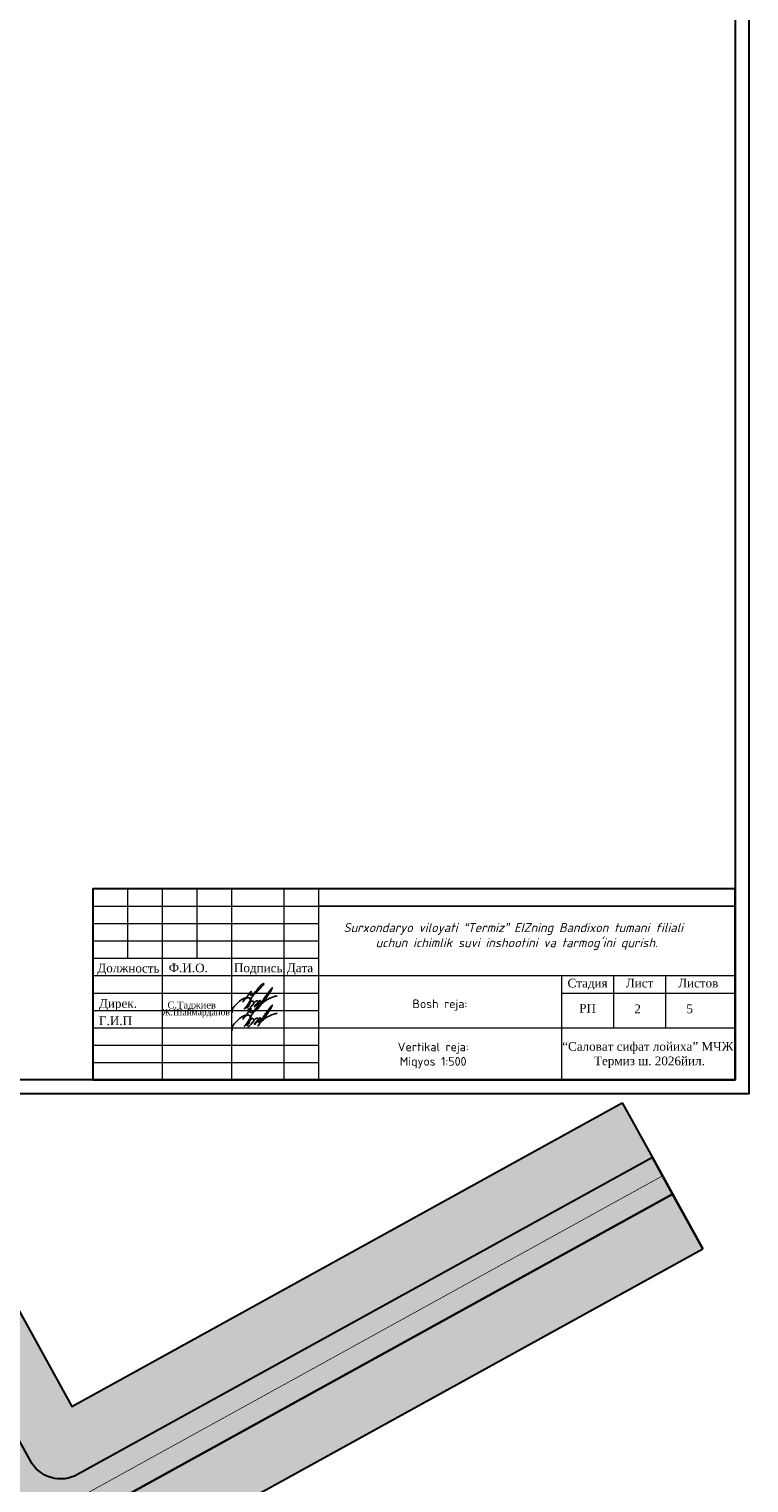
# Model space of a CAD drawing. Extents: x 883 to 364438, y -13 to 4201180.
# Tile 39 of 256: x 362879 to 362982, y 4200714 to 4200923. Entities that reach past the tile are written whole.
import ezdxf

# ---------------------------------------------------------------- set-up
doc = ezdxf.new("R2010")
doc.units = 0
doc.header["$LTSCALE"] = 0.5
doc.header["$MEASUREMENT"] = 0
doc.linetypes.add('CONTI', pattern=[0])
doc.linetypes.add('STRIH_1', pattern=[3, 2, -1])
doc.layers.add('.', color=7, linetype='Continuous', lineweight=15)
doc.layers.add('DEFAULT', color=250, linetype='CONTI')
doc.layers.add('штамп', color=6, linetype='Continuous')
doc.styles.add('GOST', font='isocpeur.ttf', dxfattribs={"height": 250})
doc.styles.get("Standard").update_dxf_attribs({"font": 'times.ttf'})
doc.styles.add('TimesNew', font='times.ttf')
doc.styles.add('tiyms', font='times.ttf')

msp = doc.modelspace()

# ---------------------------------------------------------------- hatches: boundary and pattern name
at = {"layer": '.', "linetype": 'Continuous', "lineweight": 30, "true_color": 0xafd9aa}
h = msp.add_hatch(color=9, dxfattribs=at)
h.dxf.hatch_style = 1
edge = h.paths.add_edge_path()
edge.add_line((362545.5537575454, 4200879.245021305), (362541.2100274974, 4200887.127407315))
edge.add_line((362541.2100274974, 4200887.127407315), (362623.1997694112, 4200932.309323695))
edge.add_arc((362625.6129527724, 4200927.930220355), 4.999999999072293, 28.857749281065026, 118.85774930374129, ccw=False)
edge.add_line((362629.9920561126, 4200930.343403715), (362778.2821736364, 4200661.247503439))
edge.add_arc((362773.903070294, 4200658.834320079), 5.00000000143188, -61.14225069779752, 28.857749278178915, ccw=False)
edge.add_line((362776.3162536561, 4200654.455216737), (362694.3265117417, 4200609.273300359))
edge.add_line((362694.3265117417, 4200609.273300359), (362689.9827816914, 4200617.155686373))
edge.add_line((362689.9827816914, 4200617.155686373), (362768.469240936, 4200660.407056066))
edge.add_line((362768.469240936, 4200660.407056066), (362624.040216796, 4200922.496391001))
edge.add_line((362624.040216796, 4200922.496391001), (362545.5537575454, 4200879.245021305))
edge = h.paths.add_edge_path()
edge.add_line((362964.2306228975, 4200768.284873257), (362968.5743529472, 4200760.402487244))
edge.add_line((362968.5743529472, 4200760.402487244), (362885.7938369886, 4200714.784800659))
edge.add_arc((362883.3806536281, 4200719.163904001), 5.00000000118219, 208.8577492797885, 298.85774928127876, ccw=False)
edge.add_line((362879.001550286, 4200716.750720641), (362730.7114329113, 4200985.846620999))
edge.add_arc((362735.0905362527, 4200988.259804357), 4.9999999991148, 118.8577492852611, 208.8577492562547, ccw=False)
edge.add_line((362732.6773528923, 4200992.638907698), (362815.4578687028, 4201038.256594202))
edge.add_line((362815.4578687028, 4201038.256594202), (362819.8015987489, 4201030.374208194))
edge.add_line((362819.8015987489, 4201030.374208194), (362740.5243656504, 4200986.6870684))
edge.add_line((362740.5243656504, 4200986.6870684), (362884.9533898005, 4200724.597733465))
edge.add_line((362884.9533898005, 4200724.597733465), (362964.2306228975, 4200768.284873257))
h.paths.add_polyline_path([(362514.9063288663, 4200934.859633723), (362512.0105088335, 4200940.114557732), (362786.2583500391, 4201091.243744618), (362789.154170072, 4201085.98882061)])
h.paths.add_polyline_path([(362538.3142074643, 4200892.382331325), (362520.6979689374, 4200924.349785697), (362794.9458101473, 4201075.478972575), (362812.5620486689, 4201043.51151821)])
edge = h.paths.add_edge_path()
edge.add_line((362875.5169738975, 4200691.994757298), (362911.6792956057, 4200626.372498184))
edge.add_line((362911.6792956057, 4200626.372498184), (362919.5616816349, 4200630.716228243))
edge.add_line((362919.5616816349, 4200630.716228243), (362881.468813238, 4200699.841770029))
edge.add_arc((362877.0897098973, 4200697.428586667), 5.000000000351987, 28.85774929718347, 118.8577492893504)
edge.add_line((362874.6765265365, 4200701.807690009), (362697.2223317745, 4200604.01837635))
edge.add_line((362697.2223317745, 4200604.01837635), (362701.5660618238, 4200596.135990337))
edge.add_line((362701.5660618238, 4200596.135990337), (362875.5169738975, 4200691.994757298))
edge = h.paths.add_edge_path()
edge.add_line((362975.8139030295, 4200747.265177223), (362971.4701729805, 4200755.147563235))
edge.add_line((362971.4701729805, 4200755.147563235), (362888.6896570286, 4200709.529876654))
edge.add_arc((362891.1028403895, 4200705.150773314), 4.999999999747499, 118.8577492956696, 208.8577492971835)
edge.add_line((362886.7237370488, 4200702.737589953), (362924.8166054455, 4200633.612048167))
edge.add_line((362924.8166054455, 4200633.612048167), (362932.6989916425, 4200637.955778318))
edge.add_line((362932.6989916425, 4200637.955778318), (362896.5366699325, 4200703.578037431))
edge.add_line((362896.5366699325, 4200703.578037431), (362975.8139030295, 4200747.265177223))
edge = h.paths.add_edge_path(flags=17)
edge.add_arc((362721.077405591, 4200980.537617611), 4.999999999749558, 28.85774928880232, 118.8577492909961)
edge.add_line((362718.6642222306, 4200984.916720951), (362637.2129000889, 4200940.031510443))
edge.add_arc((362639.6260834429, 4200935.652407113), 4.999999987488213, 118.8577492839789, 208.8577492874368)
edge.add_line((362635.246980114, 4200933.23922376), (362651.7377818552, 4200903.314052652))
edge.add_line((362651.7377818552, 4200903.314052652), (362651.7377822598, 4200903.314051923))
edge.add_arc((362660.8838743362, 4200910.87315022), 11.86553695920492, 219.5731851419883, 295.2169855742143)
edge.add_line((362665.9391568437, 4200900.138389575), (362675.9638812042, 4200905.662693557))
edge.add_line((362675.9638812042, 4200905.662693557), (362674.1539936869, 4200908.947021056))
edge.add_line((362674.1539936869, 4200908.947021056), (362683.2625286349, 4200913.966442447))
edge.add_line((362683.2625286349, 4200913.966442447), (362671.3896664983, 4200935.511630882))
edge.add_line((362671.3896664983, 4200935.511630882), (362684.9505987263, 4200942.984625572))
edge.add_line((362684.9505987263, 4200942.984625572), (362679.5888369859, 4200952.772168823))
edge.add_line((362679.5888369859, 4200952.772168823), (362700.8967726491, 4200964.444972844))
edge.add_line((362700.8967726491, 4200964.444972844), (362706.2293672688, 4200954.710672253))
edge.add_line((362706.2293672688, 4200954.710672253), (362712.7284020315, 4200958.29208181))
edge.add_line((362712.7284020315, 4200958.29208181), (362724.601264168, 4200936.746893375))
edge.add_line((362724.601264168, 4200936.746893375), (362733.7097991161, 4200941.766314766))
edge.add_line((362733.7097991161, 4200941.766314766), (362735.5196866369, 4200938.481987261))
edge.add_line((362735.5196866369, 4200938.481987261), (362737.0467456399, 4200939.323500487))
edge.add_arc((362730.6716569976, 4200949.330958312), 11.86553695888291, 302.4985130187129, 378.1423133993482)
edge.add_line((362741.947311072, 4200953.02562914), (362725.4565089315, 4200982.950800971))
edge = h.paths.add_edge_path()
edge.add_line((362710.5702568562, 4200859.589050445), (362766.2497517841, 4200890.277434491))
edge.add_line((362766.2497517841, 4200890.277434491), (362767.3008699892, 4200890.856770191))
edge.add_line((362767.3008699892, 4200890.856770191), (362793.0530431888, 4200844.114895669))
edge.add_line((362793.0530431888, 4200844.114895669), (362795.0493831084, 4200845.214515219))
edge.add_line((362795.0493831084, 4200845.214515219), (362786.258985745, 4200861.166083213))
edge.add_line((362786.258985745, 4200861.166083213), (362791.0985124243, 4200863.832991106))
edge.add_line((362791.0985124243, 4200863.832991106), (362753.5457293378, 4200931.978462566))
edge.add_arc((362746.302680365, 4200926.931283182), 8.828124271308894, 34.86997048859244, 121.2213513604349)
edge.add_line((362741.7266598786, 4200934.480840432), (362738.6568250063, 4200932.789152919))
edge.add_line((362738.6568250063, 4200932.789152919), (362740.4667125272, 4200929.504825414))
edge.add_line((362740.4667125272, 4200929.504825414), (362731.3581775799, 4200924.485404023))
edge.add_line((362731.3581775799, 4200924.485404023), (362740.3352196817, 4200908.195139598))
edge.add_line((362740.3352196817, 4200908.195139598), (362698.9964841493, 4200885.414688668))
edge.add_line((362698.9964841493, 4200885.414688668), (362690.0194420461, 4200901.704953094))
edge.add_line((362690.0194420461, 4200901.704953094), (362680.910907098, 4200896.685531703))
edge.add_line((362680.910907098, 4200896.685531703), (362679.1010195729, 4200899.969859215))
edge.add_line((362679.1010195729, 4200899.969859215), (362667.5335193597, 4200893.595380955))
edge.add_arc((362671.4718020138, 4200885.694386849), 8.828124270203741, 116.4941470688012, 202.8455280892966)
edge.add_line((362663.3362005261, 4200882.266885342), (362783.5370976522, 4200664.143323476))
edge.add_arc((362787.9162009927, 4200666.556506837), 4.999999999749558, 208.8577492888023, 298.8577492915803)
edge.add_line((362790.3293843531, 4200662.177403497), (362871.7807064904, 4200707.062613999))
edge.add_arc((362869.3675231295, 4200711.441717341), 5.000000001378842, 298.857749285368, 388.8577492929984)
edge.add_line((362873.7466264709, 4200713.854900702), (362804.2409831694, 4200839.983896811))
edge.add_arc((362801.613521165, 4200838.535986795), 2.999999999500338, 28.85774927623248, 118.8577493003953)
edge.add_line((362800.1656111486, 4200841.163448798), (362795.9616719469, 4200838.846792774))
edge.add_line((362795.9616719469, 4200838.846792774), (362806.8125149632, 4200819.15621987))
edge.add_line((362806.8125149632, 4200819.15621987), (362805.7530911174, 4200818.592369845))
edge.add_line((362805.7530911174, 4200818.592369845), (362850.5405261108, 4200737.318476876))
edge.add_line((362850.5405261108, 4200737.318476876), (362863.9336937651, 4200713.014453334))
edge.add_line((362863.9336937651, 4200713.014453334), (362789.4889369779, 4200671.990336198))
edge.add_line((362789.4889369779, 4200671.990336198), (362731.6943821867, 4200776.867707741))
edge.add_line((362731.6943821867, 4200776.867707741), (362750.462523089, 4200787.210228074))
edge.add_line((362750.462523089, 4200787.210228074), (362710.5702568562, 4200859.589050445))
at = {"layer": '.', "linetype": 'Continuous', "lineweight": 30, "true_color": 0x636466}
h = msp.add_hatch(color=251, dxfattribs=at)
h.dxf.hatch_style = 1
edge = h.paths.add_edge_path()
edge.add_line((362732.6773528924, 4200992.638907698), (362815.4578687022, 4201038.256594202))
edge.add_line((362815.4578687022, 4201038.256594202), (362812.5620486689, 4201043.51151821))
edge.add_line((362812.5620486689, 4201043.51151821), (362538.3142074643, 4200892.382331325))
edge.add_line((362538.3142074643, 4200892.382331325), (362541.2100274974, 4200887.127407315))
edge.add_line((362541.2100274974, 4200887.127407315), (362623.1997694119, 4200932.309323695))
edge.add_arc((362625.6129527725, 4200927.930220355), 4.999999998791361, 28.85774929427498, 118.85774929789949, ccw=False)
edge.add_line((362629.992056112, 4200930.343403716), (362778.2821736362, 4200661.247503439))
edge.add_arc((362773.9030702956, 4200658.834320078), 5.000000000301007, -61.14225070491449, 28.85774929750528, ccw=False)
edge.add_line((362776.3162536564, 4200654.455216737), (362694.3265117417, 4200609.273300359))
edge.add_line((362694.3265117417, 4200609.273300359), (362697.2223317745, 4200604.01837635))
edge.add_line((362697.2223317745, 4200604.01837635), (362874.6765265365, 4200701.807690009))
edge.add_arc((362877.0897098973, 4200697.428586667), 5.000000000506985, 28.857749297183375, 118.8577492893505, ccw=False)
edge.add_line((362881.468813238, 4200699.841770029), (362919.5616816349, 4200630.716228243))
edge.add_line((362919.5616816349, 4200630.716228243), (362924.8166054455, 4200633.612048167))
edge.add_line((362924.8166054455, 4200633.612048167), (362886.7237370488, 4200702.737589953))
edge.add_arc((362891.1028403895, 4200705.150773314), 5.000000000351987, 118.8577492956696, 208.8577492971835, ccw=False)
edge.add_line((362888.6896570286, 4200709.529876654), (362971.4701729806, 4200755.147563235))
edge.add_line((362971.4701729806, 4200755.147563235), (362968.5743529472, 4200760.402487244))
edge.add_line((362968.5743529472, 4200760.402487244), (362885.7938369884, 4200714.784800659))
edge.add_arc((362883.3806536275, 4200719.163903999), 4.999999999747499, 208.857749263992, 298.8577492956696, ccw=False)
edge.add_line((362879.0015502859, 4200716.750720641), (362730.7114329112, 4200985.846620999))
edge.add_arc((362735.0905362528, 4200988.259804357), 4.999999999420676, 118.8577492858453, 208.8577492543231, ccw=False)
h.paths.add_polyline_path([(362520.6979689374, 4200924.349785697), (362514.9063288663, 4200934.859633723), (362789.1541700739, 4201085.988820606), (362794.9458101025, 4201075.478972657)])

# ---------------------------------------------------------------- linework, layer by layer
at = {"color": 18, "linetype": 'Continuous', "lineweight": 30, "true_color": 0x000000}
for points in [[(362619.3576131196, 4201098.428690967), (362982.4672370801, 4201098.428690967), (362982.4672370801, 4200769.588381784), (362619.3576131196, 4200769.588381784)], [(362621.3576131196, 4201096.428690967), (362980.4672370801, 4201096.428690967), (362980.4672370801, 4200771.588381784), (362621.3576131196, 4200771.588381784)]]:
    msp.add_lwpolyline(points, close=True, dxfattribs=at)
at = {"color": 5, "linetype": 'Continuous', "lineweight": 30}
for points in [[(362732.6773528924, 4200992.638907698), (362815.4578687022, 4201038.256594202), (362812.5620486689, 4201043.51151821), (362538.3142074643, 4200892.382331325), (362541.2100274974, 4200887.127407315), (362623.1997694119, 4200932.309323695, -0.4142135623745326), (362629.992056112, 4200930.343403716), (362778.2821736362, 4200661.247503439, -0.4142135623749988), (362776.3162536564, 4200654.455216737), (362694.3265117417, 4200609.273300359), (362697.2223317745, 4200604.01837635), (362874.6765265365, 4200701.807690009, -0.414213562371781), (362881.468813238, 4200699.841770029), (362919.5616816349, 4200630.716228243), (362924.8166054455, 4200633.612048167), (362886.7237370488, 4200702.737589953, -0.414213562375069), (362888.6896570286, 4200709.529876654), (362971.4701729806, 4200755.147563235), (362968.5743529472, 4200760.402487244), (362885.7938369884, 4200714.784800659, -0.4142135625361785), (362879.0015502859, 4200716.750720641), (362730.7114329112, 4200985.846620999, -0.4142135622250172)], [(362964.2306228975, 4200768.284873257), (362968.5743529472, 4200760.402487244), (362885.7938369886, 4200714.784800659, -0.4142135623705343), (362879.001550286, 4200716.750720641), (362730.7114329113, 4200985.846620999, -0.4142135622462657), (362732.6773528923, 4200992.638907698), (362815.4578687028, 4201038.256594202), (362819.8015987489, 4201030.374208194), (362740.5243656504, 4200986.6870684), (362884.9533898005, 4200724.597733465)], [(362975.8139030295, 4200747.265177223), (362971.4701729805, 4200755.147563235), (362888.6896570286, 4200709.529876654, 0.4142135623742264), (362886.7237370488, 4200702.737589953), (362924.8166054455, 4200633.612048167), (362932.6989916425, 4200637.955778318), (362896.5366699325, 4200703.578037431)]]:
    msp.add_lwpolyline(points, format="xyb", close=True, dxfattribs=at)
at = {"ltscale": 0.1490711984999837, "const_width": 0.1}
for points in [[(362740.5243656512, 4200986.687068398), (362884.9533898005, 4200724.597733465)], [(362884.9533898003, 4200724.597733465), (362964.2306228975, 4200768.284873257)], [(362896.5366699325, 4200703.578037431), (362975.8139030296, 4200747.265177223)]]:
    msp.add_lwpolyline(points, dxfattribs=at)
for points in [[(362968.5743529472, 4200760.402487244), (362885.7938369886, 4200714.784800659, -0.414213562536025), (362879.001550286, 4200716.750720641), (362732.6419794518, 4200982.343338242)], [(362924.8166054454, 4200633.612048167), (362886.7237370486, 4200702.737589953, -0.4142135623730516), (362888.6896570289, 4200709.529876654), (362971.47017298, 4200755.147563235)]]:
    msp.add_lwpolyline(points, format="xyb", dxfattribs=at)
at = {"lineweight": 30}
msp.add_lwpolyline([(362887.9672370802, 4200771.588381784), (362980.4672370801, 4200771.588381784), (362980.4672370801, 4200799.088387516), (362887.9672370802, 4200799.088387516)], close=True, dxfattribs=at)
msp.add_lwpolyline([(362920.4672370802, 4200796.588381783), (362980.4672370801, 4200796.588381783)])
at = {"color": 5}
for points in [[(362908.0680033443, 4200781.21801656), (362908.030211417, 4200781.348259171), (362908.0226253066, 4200781.422755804), (362908.0226253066, 4200781.51490731), (362908.0460418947, 4200781.686050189), (362908.1178185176, 4200781.831953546), (362908.2060258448, 4200781.976435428), (362908.3257201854, 4200782.152446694), (362908.4286125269, 4200782.255339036), (362908.5269352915, 4200782.3536618), (362908.6686915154, 4200782.495418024), (362908.7761524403, 4200782.602878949), (362908.8744693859, 4200782.701195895), (362909.0075172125, 4200782.815101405), (362909.1195539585, 4200782.927138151), (362909.3158734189, 4200783.082936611), (362909.5148993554, 4200783.222303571), (362909.8169402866, 4200783.341004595), (362910.1600119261, 4200783.400432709), (362910.5442526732, 4200783.381465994), (362910.6454176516, 4200783.223970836), (362910.6784532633, 4200783.090913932), (362910.6937445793, 4200782.920142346), (362910.6905157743, 4200782.797010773), (362910.6446852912, 4200782.70554716), (362910.6151858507, 4200782.632441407), (362910.5816763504, 4200782.536442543), (362910.5614409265, 4200782.482697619), (362910.5376922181, 4200782.418659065), (362910.5088584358, 4200782.335302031), (362910.4907969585, 4200782.285016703), (362910.45106987, 4200782.21193992), (362910.45106987, 4200782.21193992), (362910.4128135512, 4200782.155495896), (362910.3599105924, 4200782.102592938), (362910.2868729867, 4200782.035095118), (362910.235083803, 4200781.977270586), (362910.175091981, 4200781.959659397), (362910.1430018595, 4200781.962965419), (362910.1430018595, 4200781.962965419), (362910.1226399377, 4200782.015249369), (362910.1165952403, 4200782.054115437), (362910.1151373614, 4200782.11594664), (362910.1350908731, 4200782.209896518), (362910.1978338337, 4200782.316349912), (362910.2359399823, 4200782.403574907), (362910.3037778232, 4200782.487539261), (362910.4104205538, 4200782.601921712), (362910.4642619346, 4200782.68004065), (362910.6972310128, 4200783.033049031), (362910.8064463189, 4200783.293544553), (362910.8939847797, 4200783.493197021), (362910.9588355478, 4200783.605091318), (362911.1864948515, 4200783.939839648), (362911.3325485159, 4200784.18248379), (362911.4206219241, 4200784.294603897), (362911.5326418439, 4200784.432963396), (362911.6284967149, 4200784.56142821), (362911.6837775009, 4200784.627324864), (362911.8873180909, 4200784.868572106), (362911.9588164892, 4200784.93017979), (362912.0127419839, 4200785.01614514), (362912.099624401, 4200785.103027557), (362912.1727916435, 4200785.1761948), (362912.2459598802, 4200785.249363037), (362912.3190155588, 4200785.298573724), (362912.4293373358, 4200785.371714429), (362912.4969719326, 4200785.418894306), (362912.5657878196, 4200785.456128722), (362912.587268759, 4200785.437791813), (362912.587268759, 4200785.335816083), (362912.5299153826, 4200785.258837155), (362912.4434758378, 4200785.178179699), (362912.3817417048, 4200785.116445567), (362912.3468590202, 4200785.071663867), (362912.2668353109, 4200784.991640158), (362912.1764170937, 4200784.874629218), (362912.1234352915, 4200784.810107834), (362911.9585151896, 4200784.645187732), (362911.8967810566, 4200784.583453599), (362911.8102913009, 4200784.47331355), (362911.7485585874, 4200784.411580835), (362911.6917094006, 4200784.335086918), (362911.6436981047, 4200784.287075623), (362911.629141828, 4200784.264362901), (362911.5777912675, 4200784.194913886), (362911.5500965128, 4200784.166273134), (362911.5077667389, 4200784.123943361), (362911.4961847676, 4200784.10632942), (362911.457128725, 4200784.05623909), (362911.348665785, 4200783.998386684), (362911.3053873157, 4200783.956800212), (362911.2544744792, 4200783.921512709), (362911.2201053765, 4200783.888257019), (362911.1715916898, 4200783.875826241), (362911.0737940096, 4200783.843198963), (362911.0201016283, 4200783.834560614), (362910.956406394, 4200783.834560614), (362910.8877920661, 4200783.818156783), (362910.8877920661, 4200783.818156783), (362910.831314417, 4200783.789935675), (362910.831314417, 4200783.789935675), (362910.7597118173, 4200783.782891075), (362910.7597118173, 4200783.782891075), (362910.6865228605, 4200783.782891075), (362910.6865228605, 4200783.782891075), (362910.639181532, 4200783.830232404), (362910.639181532, 4200783.830232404), (362910.639181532, 4200783.900403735), (362910.639181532, 4200783.946117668), (362910.639181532, 4200783.946117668), (362910.639181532, 4200784.028402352), (362910.6765299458, 4200784.101769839), (362910.7039989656, 4200784.147258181), (362910.7707076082, 4200784.213966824), (362910.7866806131, 4200784.226052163), (362910.794988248, 4200784.26573432), (362910.7928560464, 4200784.276663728), (362910.7827603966, 4200784.304263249), (362910.7707076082, 4200784.339255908), (362910.7707076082, 4200784.339255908), (362910.6554642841, 4200784.224012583), (362910.598303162, 4200784.166851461), (362910.598303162, 4200784.166851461), (362910.5102044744, 4200784.047458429), (362910.4743430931, 4200783.991831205), (362910.4743430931, 4200783.991831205), (362910.3850710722, 4200783.866928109), (362910.3467246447, 4200783.788246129), (362910.3082917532, 4200783.720678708), (362910.2514687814, 4200783.636867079), (362910.2106471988, 4200783.58933385), (362910.168521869, 4200783.529311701), (362910.0903533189, 4200783.440196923), (362910.0474174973, 4200783.380928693), (362909.9910358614, 4200783.329577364), (362909.939732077, 4200783.27827358), (362909.9341201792, 4200783.270734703), (362909.8651820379, 4200783.199970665), (362909.8021635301, 4200783.12988367), (362909.7339617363, 4200783.051244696), (362909.6973776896, 4200782.981967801), (362909.6386981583, 4200782.885557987), (362909.6386981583, 4200782.885557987), (362909.6386981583, 4200782.885557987), (362909.6386981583, 4200782.885557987), (362909.6018970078, 4200782.812937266), (362909.6018970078, 4200782.812937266), (362909.6202975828, 4200782.849247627), (362909.6386981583, 4200782.885557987), (362909.6713561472, 4200782.939214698), (362909.7339617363, 4200783.051244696), (362909.7716870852, 4200783.088970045), (362909.8437067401, 4200783.160989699), (362909.9480948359, 4200783.274556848), (362910.0048803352, 4200783.333427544), (362910.1113434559, 4200783.366785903), (362910.2382424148, 4200783.400432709), (362910.3521322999, 4200783.400432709), (362910.4898282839, 4200783.400432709), (362910.5442526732, 4200783.381465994), (362910.6261870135, 4200783.265149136), (362910.6627484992, 4200783.164479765), (362910.6898351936, 4200782.999924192), (362910.6905157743, 4200782.797010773), (362910.6446852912, 4200782.70554716), (362910.6446852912, 4200782.70554716), (362910.6151858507, 4200782.672429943), (362910.4664044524, 4200782.523648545), (362910.3612292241, 4200782.418473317), (362910.2766397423, 4200782.333883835), (362910.2011563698, 4200782.230160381), (362910.0872932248, 4200782.097975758), (362910.0209865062, 4200782.031669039), (362909.9089423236, 4200781.919624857), (362909.8312026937, 4200781.841885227), (362909.7861550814, 4200781.799915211), (362909.7861550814, 4200781.799915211), (362909.7861550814, 4200781.799915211), (362909.7861550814, 4200781.799915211), (362909.7861550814, 4200781.799915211), (362909.9089423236, 4200781.919624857), (362909.9649644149, 4200781.975646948), (362910.0872932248, 4200782.097975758), (362910.1850383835, 4200782.211448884), (362910.2766397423, 4200782.333883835), (362910.413816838, 4200782.471060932), (362910.4664044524, 4200782.523648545), (362910.6151858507, 4200782.672429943), (362910.672231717, 4200782.751278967), (362910.7756612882, 4200782.872893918), (362910.8465897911, 4200782.895318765), (362910.8936347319, 4200782.904210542), (362910.9529111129, 4200782.915175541), (362911.0066898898, 4200782.915175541), (362911.0570074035, 4200782.90615269), (362911.1364822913, 4200782.835700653), (362911.1364822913, 4200782.835700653), (362911.1554278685, 4200782.752703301), (362911.1607228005, 4200782.70599874), (362911.1583176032, 4200782.603801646), (362911.1315736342, 4200782.510914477), (362911.0902799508, 4200782.44169126), (362911.0691077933, 4200782.415649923), (362911.0042521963, 4200782.32971093), (362910.949989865, 4200782.275448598), (362910.9093554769, 4200782.227366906), (362910.8724429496, 4200782.187022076), (362910.8268568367, 4200782.134576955), (362910.7041036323, 4200782.01182375), (362910.6400868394, 4200781.947806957), (362910.550911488, 4200781.858631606), (362910.430859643, 4200781.788055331), (362910.3846007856, 4200781.76428643), (362910.3388741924, 4200781.718559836), (362910.4860461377, 4200781.829749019), (362910.5401631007, 4200781.865781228), (362910.5866148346, 4200781.907192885), (362910.6400868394, 4200781.947806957), (362910.7338191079, 4200782.036725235), (362910.8003166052, 4200782.147141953), (362910.8664238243, 4200782.265574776), (362910.9338662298, 4200782.353277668), (362910.9753120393, 4200782.400674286), (362911.01917799, 4200782.451300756), (362911.0573961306, 4200782.502906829), (362911.1011905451, 4200782.572647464), (362911.141227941, 4200782.612684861), (362911.1792577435, 4200782.657642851), (362911.2354043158, 4200782.698297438), (362911.2781222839, 4200782.741015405), (362911.2781222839, 4200782.741015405), (362911.3512945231, 4200782.814187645), (362911.4130316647, 4200782.875924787), (362911.4921779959, 4200782.922596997), (362911.4921779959, 4200782.922596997), (362911.5940691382, 4200782.964706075), (362911.6516649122, 4200782.964706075), (362911.6516649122, 4200782.964706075), (362911.7522999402, 4200782.964706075), (362911.7522999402, 4200782.964706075), (362911.7986937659, 4200782.925705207), (362911.8239053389, 4200782.888353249), (362911.8284229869, 4200782.860998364), (362911.8284229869, 4200782.841602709), (362911.8285088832, 4200782.821283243), (362911.8209329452, 4200782.779124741), (362911.7993618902, 4200782.70157549), (362911.7712941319, 4200782.644220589), (362911.7067603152, 4200782.534091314), (362911.6428048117, 4200782.422573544), (362911.5728155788, 4200782.332232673), (362911.5728155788, 4200782.332232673), (362911.4310535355, 4200782.190470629), (362911.3738952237, 4200782.133312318), (362911.3213052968, 4200782.080722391), (362911.267425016, 4200782.080722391), (362911.267425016, 4200782.080722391), (362911.267425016, 4200782.152862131), (362911.3002749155, 4200782.204228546), (362911.3520390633, 4200782.273456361), (362911.44124815, 4200782.41800215), (362911.537274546, 4200782.514028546), (362911.6241569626, 4200782.600910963), (362911.6996080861, 4200782.676362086), (362911.7889239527, 4200782.747115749), (362911.8281523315, 4200782.791779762), (362911.8706338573, 4200782.866246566), (362911.9832781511, 4200782.973455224), (362912.0414523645, 4200782.997167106), (362912.0414523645, 4200782.997167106), (362912.0964889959, 4200783.020315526), (362912.1506345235, 4200782.973418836), (362912.1506345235, 4200782.897996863), (362912.1129261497, 4200782.771723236), (362912.0988073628, 4200782.725419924), (362912.0654498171, 4200782.662140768), (362912.0654498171, 4200782.662140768), (362911.9897656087, 4200782.56676228), (362911.9501984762, 4200782.500286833), (362911.9501984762, 4200782.500286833), (362911.8375732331, 4200782.38766159), (362912.1917790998, 4200782.741867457), (362912.4399264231, 4200782.931744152), (362912.6368428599, 4200783.020864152), (362912.7302924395, 4200783.114313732), (362912.7765359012, 4200783.160557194), (362912.8215807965, 4200783.213462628), (362912.9015012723, 4200783.307329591), (362913.0136905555, 4200783.455973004), (362913.161231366, 4200783.661944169), (362913.3050355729, 4200783.879201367), (362913.4407034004, 4200784.093958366), (362913.5743702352, 4200784.312738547), (362913.7013494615, 4200784.550981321), (362913.7666712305, 4200784.705849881), (362913.8232477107, 4200784.842235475), (362913.5869998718, 4200784.535227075), (362913.4655491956, 4200784.4137764), (362913.3900939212, 4200784.315041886), (362913.2272623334, 4200784.117303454), (362913.0184591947, 4200783.826402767), (362912.9200549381, 4200783.681125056), (362912.5120871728, 4200783.060882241), (362912.3987983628, 4200782.900273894), (362912.3005151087, 4200782.740172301), (362912.2355938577, 4200782.606760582), (362912.1457673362, 4200782.41843546), (362912.1055393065, 4200782.34487452), (362912.0410735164, 4200782.240672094), (362911.9361329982, 4200782.105163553), (362911.9050690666, 4200782.021260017), (362911.832975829, 4200781.919551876), (362911.759549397, 4200781.846125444), (362911.759549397, 4200781.846125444), (362911.7761859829, 4200781.885718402), (362911.832975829, 4200781.97503271), (362911.9361329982, 4200782.105163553), (362912.0788360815, 4200782.29497461), (362912.2189172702, 4200782.435055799), (362912.2997025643, 4200782.515841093), (362912.3822815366, 4200782.598420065), (362912.5539264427, 4200782.751674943), (362912.7091681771, 4200782.856676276), (362912.8837103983, 4200782.998172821), (362913.0645310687, 4200783.128201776), (362913.2105778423, 4200783.213466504), (362913.4829048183, 4200783.325648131), (362913.5909217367, 4200783.367811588), (362913.7360546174, 4200783.441403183), (362913.9054320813, 4200783.506639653), (362914.0512630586, 4200783.562753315), (362914.1990314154, 4200783.616920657), (362914.3513268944, 4200783.640526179), (362914.4622065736, 4200783.640526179), (362914.5397813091, 4200783.622192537)], [(362908.0680033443, 4200778.71801656), (362908.030211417, 4200778.848259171), (362908.0226253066, 4200778.922755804), (362908.0226253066, 4200779.01490731), (362908.0460418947, 4200779.186050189), (362908.1178185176, 4200779.331953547), (362908.2060258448, 4200779.476435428), (362908.3257201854, 4200779.652446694), (362908.4286125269, 4200779.755339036), (362908.5269352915, 4200779.8536618), (362908.6686915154, 4200779.995418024), (362908.7761524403, 4200780.102878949), (362908.8744693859, 4200780.201195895), (362909.0075172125, 4200780.315101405), (362909.1195539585, 4200780.427138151), (362909.3158734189, 4200780.582936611), (362909.5148993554, 4200780.722303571), (362909.8169402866, 4200780.841004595), (362910.1600119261, 4200780.900432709), (362910.5442526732, 4200780.881465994), (362910.6454176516, 4200780.723970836), (362910.6784532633, 4200780.590913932), (362910.6937445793, 4200780.420142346), (362910.6905157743, 4200780.297010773), (362910.6446852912, 4200780.20554716), (362910.6151858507, 4200780.132441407), (362910.5816763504, 4200780.036442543), (362910.5614409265, 4200779.982697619), (362910.5376922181, 4200779.918659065), (362910.5088584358, 4200779.835302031), (362910.4907969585, 4200779.785016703), (362910.45106987, 4200779.71193992), (362910.45106987, 4200779.71193992), (362910.4128135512, 4200779.655495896), (362910.3599105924, 4200779.602592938), (362910.2868729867, 4200779.535095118), (362910.235083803, 4200779.477270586), (362910.175091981, 4200779.459659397), (362910.1430018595, 4200779.462965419), (362910.1430018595, 4200779.462965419), (362910.1226399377, 4200779.51524937), (362910.1165952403, 4200779.554115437), (362910.1151373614, 4200779.61594664), (362910.1350908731, 4200779.709896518), (362910.1978338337, 4200779.816349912), (362910.2359399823, 4200779.903574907), (362910.3037778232, 4200779.987539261), (362910.4104205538, 4200780.101921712), (362910.4642619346, 4200780.18004065), (362910.6972310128, 4200780.533049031), (362910.8064463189, 4200780.793544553), (362910.8939847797, 4200780.993197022), (362910.9588355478, 4200781.105091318), (362911.1864948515, 4200781.439839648), (362911.3325485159, 4200781.68248379), (362911.4206219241, 4200781.794603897), (362911.5326418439, 4200781.932963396), (362911.6284967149, 4200782.06142821), (362911.6837775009, 4200782.127324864), (362911.8873180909, 4200782.368572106), (362911.9588164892, 4200782.43017979), (362912.0127419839, 4200782.51614514), (362912.099624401, 4200782.603027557), (362912.1727916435, 4200782.6761948), (362912.2459598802, 4200782.749363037), (362912.3190155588, 4200782.798573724), (362912.4293373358, 4200782.871714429), (362912.4969719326, 4200782.918894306), (362912.5657878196, 4200782.956128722), (362912.587268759, 4200782.937791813), (362912.587268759, 4200782.835816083), (362912.5299153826, 4200782.758837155), (362912.4434758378, 4200782.678179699), (362912.3817417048, 4200782.616445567), (362912.3468590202, 4200782.571663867), (362912.2668353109, 4200782.491640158), (362912.1764170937, 4200782.374629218), (362912.1234352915, 4200782.310107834), (362911.9585151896, 4200782.145187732), (362911.8967810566, 4200782.083453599), (362911.8102913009, 4200781.97331355), (362911.7485585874, 4200781.911580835), (362911.6917094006, 4200781.835086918), (362911.6436981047, 4200781.787075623), (362911.629141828, 4200781.764362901), (362911.5777912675, 4200781.694913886), (362911.5500965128, 4200781.666273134), (362911.5077667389, 4200781.623943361), (362911.4961847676, 4200781.60632942), (362911.457128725, 4200781.55623909), (362911.348665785, 4200781.498386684), (362911.3053873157, 4200781.456800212), (362911.2544744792, 4200781.421512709), (362911.2201053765, 4200781.388257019), (362911.1715916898, 4200781.375826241), (362911.0737940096, 4200781.343198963), (362911.0201016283, 4200781.334560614), (362910.956406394, 4200781.334560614), (362910.8877920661, 4200781.318156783), (362910.8877920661, 4200781.318156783), (362910.831314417, 4200781.289935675), (362910.831314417, 4200781.289935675), (362910.7597118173, 4200781.282891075), (362910.7597118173, 4200781.282891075), (362910.6865228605, 4200781.282891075), (362910.6865228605, 4200781.282891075), (362910.639181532, 4200781.330232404), (362910.639181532, 4200781.330232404), (362910.639181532, 4200781.400403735), (362910.639181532, 4200781.446117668), (362910.639181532, 4200781.446117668), (362910.639181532, 4200781.528402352), (362910.6765299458, 4200781.601769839), (362910.7039989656, 4200781.647258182), (362910.7707076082, 4200781.713966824), (362910.7866806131, 4200781.726052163), (362910.794988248, 4200781.76573432), (362910.7928560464, 4200781.776663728), (362910.7827603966, 4200781.804263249), (362910.7707076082, 4200781.839255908), (362910.7707076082, 4200781.839255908), (362910.6554642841, 4200781.724012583), (362910.598303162, 4200781.666851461), (362910.598303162, 4200781.666851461), (362910.5102044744, 4200781.547458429), (362910.4743430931, 4200781.491831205), (362910.4743430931, 4200781.491831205), (362910.3850710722, 4200781.366928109), (362910.3467246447, 4200781.288246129), (362910.3082917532, 4200781.220678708), (362910.2514687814, 4200781.136867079), (362910.2106471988, 4200781.08933385), (362910.168521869, 4200781.029311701), (362910.0903533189, 4200780.940196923), (362910.0474174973, 4200780.880928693), (362909.9910358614, 4200780.829577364), (362909.939732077, 4200780.77827358), (362909.9341201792, 4200780.770734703), (362909.8651820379, 4200780.699970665), (362909.8021635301, 4200780.62988367), (362909.7339617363, 4200780.551244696), (362909.6973776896, 4200780.481967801), (362909.6386981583, 4200780.385557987), (362909.6386981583, 4200780.385557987), (362909.6386981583, 4200780.385557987), (362909.6386981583, 4200780.385557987), (362909.6018970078, 4200780.312937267), (362909.6018970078, 4200780.312937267), (362909.6202975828, 4200780.349247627), (362909.6386981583, 4200780.385557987), (362909.6713561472, 4200780.439214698), (362909.7339617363, 4200780.551244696), (362909.7716870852, 4200780.588970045), (362909.8437067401, 4200780.660989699), (362909.9480948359, 4200780.774556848), (362910.0048803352, 4200780.833427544), (362910.1113434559, 4200780.866785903), (362910.2382424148, 4200780.900432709), (362910.3521322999, 4200780.900432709), (362910.4898282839, 4200780.900432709), (362910.5442526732, 4200780.881465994), (362910.6261870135, 4200780.765149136), (362910.6627484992, 4200780.664479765), (362910.6898351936, 4200780.499924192), (362910.6905157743, 4200780.297010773), (362910.6446852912, 4200780.20554716), (362910.6446852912, 4200780.20554716), (362910.6151858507, 4200780.172429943), (362910.4664044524, 4200780.023648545), (362910.3612292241, 4200779.918473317), (362910.2766397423, 4200779.833883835), (362910.2011563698, 4200779.730160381), (362910.0872932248, 4200779.597975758), (362910.0209865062, 4200779.531669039), (362909.9089423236, 4200779.419624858), (362909.8312026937, 4200779.341885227), (362909.7861550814, 4200779.299915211), (362909.7861550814, 4200779.299915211), (362909.7861550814, 4200779.299915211), (362909.7861550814, 4200779.299915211), (362909.7861550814, 4200779.299915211), (362909.9089423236, 4200779.419624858), (362909.9649644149, 4200779.475646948), (362910.0872932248, 4200779.597975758), (362910.1850383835, 4200779.711448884), (362910.2766397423, 4200779.833883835), (362910.413816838, 4200779.971060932), (362910.4664044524, 4200780.023648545), (362910.6151858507, 4200780.172429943), (362910.672231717, 4200780.251278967), (362910.7756612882, 4200780.372893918), (362910.8465897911, 4200780.395318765), (362910.8936347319, 4200780.404210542), (362910.9529111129, 4200780.415175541), (362911.0066898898, 4200780.415175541), (362911.0570074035, 4200780.40615269), (362911.1364822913, 4200780.335700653), (362911.1364822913, 4200780.335700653), (362911.1554278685, 4200780.252703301), (362911.1607228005, 4200780.20599874), (362911.1583176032, 4200780.103801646), (362911.1315736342, 4200780.010914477), (362911.0902799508, 4200779.941691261), (362911.0691077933, 4200779.915649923), (362911.0042521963, 4200779.82971093), (362910.949989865, 4200779.775448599), (362910.9093554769, 4200779.727366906), (362910.8724429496, 4200779.687022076), (362910.8268568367, 4200779.634576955), (362910.7041036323, 4200779.51182375), (362910.6400868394, 4200779.447806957), (362910.550911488, 4200779.358631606), (362910.430859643, 4200779.288055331), (362910.3846007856, 4200779.26428643), (362910.3388741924, 4200779.218559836), (362910.4860461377, 4200779.329749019), (362910.5401631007, 4200779.365781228), (362910.5866148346, 4200779.407192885), (362910.6400868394, 4200779.447806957), (362910.7338191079, 4200779.536725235), (362910.8003166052, 4200779.647141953), (362910.8664238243, 4200779.765574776), (362910.9338662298, 4200779.853277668), (362910.9753120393, 4200779.900674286), (362911.01917799, 4200779.951300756), (362911.0573961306, 4200780.002906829), (362911.1011905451, 4200780.072647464), (362911.141227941, 4200780.112684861), (362911.1792577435, 4200780.157642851), (362911.2354043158, 4200780.198297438), (362911.2781222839, 4200780.241015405), (362911.2781222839, 4200780.241015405), (362911.3512945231, 4200780.314187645), (362911.4130316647, 4200780.375924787), (362911.4921779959, 4200780.422596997), (362911.4921779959, 4200780.422596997), (362911.5940691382, 4200780.464706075), (362911.6516649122, 4200780.464706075), (362911.6516649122, 4200780.464706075), (362911.7522999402, 4200780.464706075), (362911.7522999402, 4200780.464706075), (362911.7986937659, 4200780.425705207), (362911.8239053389, 4200780.388353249), (362911.8284229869, 4200780.360998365), (362911.8284229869, 4200780.341602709), (362911.8285088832, 4200780.321283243), (362911.8209329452, 4200780.279124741), (362911.7993618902, 4200780.20157549), (362911.7712941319, 4200780.144220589), (362911.7067603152, 4200780.034091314), (362911.6428048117, 4200779.922573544), (362911.5728155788, 4200779.832232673), (362911.5728155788, 4200779.832232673), (362911.4310535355, 4200779.690470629), (362911.3738952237, 4200779.633312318), (362911.3213052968, 4200779.580722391), (362911.267425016, 4200779.580722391), (362911.267425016, 4200779.580722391), (362911.267425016, 4200779.652862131), (362911.3002749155, 4200779.704228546), (362911.3520390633, 4200779.773456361), (362911.44124815, 4200779.918002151), (362911.537274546, 4200780.014028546), (362911.6241569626, 4200780.100910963), (362911.6996080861, 4200780.176362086), (362911.7889239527, 4200780.247115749), (362911.8281523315, 4200780.291779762), (362911.8706338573, 4200780.366246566), (362911.9832781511, 4200780.473455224), (362912.0414523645, 4200780.497167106), (362912.0414523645, 4200780.497167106), (362912.0964889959, 4200780.520315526), (362912.1506345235, 4200780.473418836), (362912.1506345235, 4200780.397996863), (362912.1129261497, 4200780.271723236), (362912.0988073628, 4200780.225419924), (362912.0654498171, 4200780.162140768), (362912.0654498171, 4200780.162140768), (362911.9897656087, 4200780.06676228), (362911.9501984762, 4200780.000286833), (362911.9501984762, 4200780.000286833), (362911.8375732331, 4200779.88766159), (362912.1917790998, 4200780.241867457), (362912.4399264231, 4200780.431744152), (362912.6368428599, 4200780.520864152), (362912.7302924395, 4200780.614313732), (362912.7765359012, 4200780.660557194), (362912.8215807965, 4200780.713462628), (362912.9015012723, 4200780.807329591), (362913.0136905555, 4200780.955973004), (362913.161231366, 4200781.161944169), (362913.3050355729, 4200781.379201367), (362913.4407034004, 4200781.593958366), (362913.5743702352, 4200781.812738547), (362913.7013494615, 4200782.050981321), (362913.7666712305, 4200782.205849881), (362913.8232477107, 4200782.342235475), (362913.5869998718, 4200782.035227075), (362913.4655491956, 4200781.9137764), (362913.3900939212, 4200781.815041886), (362913.2272623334, 4200781.617303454), (362913.0184591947, 4200781.326402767), (362912.9200549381, 4200781.181125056), (362912.5120871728, 4200780.560882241), (362912.3987983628, 4200780.400273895), (362912.3005151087, 4200780.240172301), (362912.2355938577, 4200780.106760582), (362912.1457673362, 4200779.91843546), (362912.1055393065, 4200779.84487452), (362912.0410735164, 4200779.740672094), (362911.9361329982, 4200779.605163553), (362911.9050690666, 4200779.521260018), (362911.832975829, 4200779.419551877), (362911.759549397, 4200779.346125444), (362911.759549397, 4200779.346125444), (362911.7761859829, 4200779.385718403), (362911.832975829, 4200779.47503271), (362911.9361329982, 4200779.605163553), (362912.0788360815, 4200779.79497461), (362912.2189172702, 4200779.935055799), (362912.2997025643, 4200780.015841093), (362912.3822815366, 4200780.098420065), (362912.5539264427, 4200780.251674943), (362912.7091681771, 4200780.356676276), (362912.8837103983, 4200780.498172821), (362913.0645310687, 4200780.628201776), (362913.2105778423, 4200780.713466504), (362913.4829048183, 4200780.825648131), (362913.5909217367, 4200780.867811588), (362913.7360546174, 4200780.941403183), (362913.9054320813, 4200781.006639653), (362914.0512630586, 4200781.062753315), (362914.1990314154, 4200781.116920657), (362914.3513268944, 4200781.140526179), (362914.4622065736, 4200781.140526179), (362914.5397813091, 4200781.122192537)]]:
    msp.add_lwpolyline(points, dxfattribs=at)
at = {"color": 5, "linetype": 'Continuous', "lineweight": 30}
msp.add_lwpolyline([(362968.5743529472, 4200760.402487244), (362975.8139030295, 4200747.265177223)], dxfattribs=at)
at = {"color": 7, "linetype": 'STRIH_1', "ltscale": 2, "true_color": 0xffffff, "const_width": 0.1}
msp.add_lwpolyline([(362695.7744217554, 4200606.645838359), (362970.0222629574, 4200757.775025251)], dxfattribs=at)
at = {"ltscale": 0.1490711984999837}
msp.add_lwpolyline([(362975.8139030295, 4200747.265177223), (362896.5366699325, 4200703.578037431), (362932.6989916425, 4200637.955778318)], dxfattribs=at)
at = {"layer": 'DEFAULT', "color": 7, "lineweight": 15}
for p, q in [((362887.9672370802, 4200799.088387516), (362980.4672370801, 4200799.088387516)), ((362887.9672370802, 4200771.588387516), (362887.9672370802, 4200799.088387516)), ((362887.9672370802, 4200799.088387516), (362980.4672370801, 4200799.088387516))]:
    msp.add_line(p, q, dxfattribs=at)
at = {"layer": 'штамп', "color": 7, "lineweight": 9}
for p, q in [((362887.9672370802, 4200796.588381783), (362920.4672370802, 4200796.588381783)), ((362887.9672370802, 4200796.588381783), (362920.4672370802, 4200796.588381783)), ((362887.9672370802, 4200796.588381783), (362920.4672370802, 4200796.588381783)), ((362887.9672370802, 4200794.088381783), (362920.4672370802, 4200794.088381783)), ((362887.9672370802, 4200794.088381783), (362920.4672370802, 4200794.088381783)), ((362887.9672370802, 4200794.088381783), (362920.4672370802, 4200794.088381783)), ((362887.9672370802, 4200791.588381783), (362920.4672370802, 4200791.588381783)), ((362887.9672370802, 4200784.088381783), (362920.4672370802, 4200784.088381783)), ((362887.9672370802, 4200781.588381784), (362920.4672370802, 4200781.588381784)), ((362887.9672370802, 4200779.088381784), (362920.4672370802, 4200779.088381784)), ((362887.9672370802, 4200779.088381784), (362980.4672370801, 4200779.088381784)), ((362887.9672370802, 4200779.088381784), (362980.4672370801, 4200779.088381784)), ((362887.9672370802, 4200776.588381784), (362920.4672370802, 4200776.588381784)), ((362887.9672370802, 4200774.088381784), (362920.4672370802, 4200774.088381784))]:
    msp.add_line(p, q, dxfattribs=at)
for points in [[(362892.9672370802, 4200799.088381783), (362892.9672370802, 4200789.088381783)], [(362897.9672370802, 4200799.088381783), (362897.9672370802, 4200771.588381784)], [(362902.9672370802, 4200799.088381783), (362902.9672370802, 4200789.088381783)], [(362907.9672370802, 4200799.088381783), (362907.9672370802, 4200781.588381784)], [(362915.4672370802, 4200799.088381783), (362915.4672370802, 4200771.588381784)], [(362920.4672370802, 4200799.088381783), (362920.4672370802, 4200771.588381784)], [(362920.4672370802, 4200799.088381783), (362920.4672370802, 4200771.588381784)], [(362887.9672370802, 4200789.088381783), (362920.4672370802, 4200789.088381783)], [(362887.9672370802, 4200786.588381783), (362980.4672370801, 4200786.588381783)], [(362955.4672370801, 4200786.588381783), (362955.4672370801, 4200771.588381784)], [(362962.9672370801, 4200786.588381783), (362962.9672370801, 4200779.088381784)], [(362970.4672370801, 4200786.588381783), (362970.4672370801, 4200779.088381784)], [(362955.4672370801, 4200784.088381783), (362980.4672370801, 4200784.088381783)], [(362907.9672370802, 4200781.588381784), (362907.9672370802, 4200771.588381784)], [(362920.4672370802, 4200779.088381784), (362980.4672370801, 4200779.088381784)]]:
    msp.add_lwpolyline(points, dxfattribs=at)

# ---------------------------------------------------------------- texts
at = {"layer": '.', "insert": (362922.494456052, 4200794.152312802), "char_height": 1.3, "width": 53.26155900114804, "attachment_point": 1}
msp.add_mtext('\\pi1.58953;{\\fISOCPEUR|b0|i1|c204|p34;Surxondaryo viloyati “Termiz” EIZning Bandixon tumani filiali \\P\\pi6.21684;uchun ichimlik suvi inshootini va tarmog’ini qurish.}', dxfattribs=at)
at = {"char_height": 1.25, "width": 35.00000000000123, "attachment_point": 5, "style": 'GOST'}
for s, insert in [('Bosh reja:', (362937.9672370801, 4200782.349299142)), ('\\pt20;Vertikal reja:\\P\\ptz;Miqyos 1:500', (362936.9968317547, 4200775.108860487)), ('{\\fTimes New Roman|b0|i0|c204|p18;“Саловат сифат лойиха” MЧЖ\\P \\C7;Термиз ш. 2026йил.}', (362967.9009938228, 4200775.161877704))]:
    msp.add_mtext(s, dxfattribs=dict(at, insert=insert))
at = {"layer": 'штамп', "color": 250, "lineweight": 30, "style": 'TimesNew'}
for s, p in [('Должность', (362888.6233410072, 4200787.076170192)), ('Ф.И.O.', (362898.9138803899, 4200787.100669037)), ('Подпись', (362908.3039954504, 4200787.100669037)), ('Дата', (362915.9138803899, 4200787.100669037))]:
    msp.add_text(s, height=1.249999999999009, rotation=359.6854036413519, dxfattribs=at).set_placement(p)
at = {"layer": 'штамп', "color": 3, "char_height": 1.249999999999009, "width": 23.70487343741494, "attachment_point": 2, "style": 'tiyms'}
for s, insert in [('{\\C256;Стадия           }', (362959.2277889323, 4200786.145059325)), ('{\\C256;Лист           }', (362966.7114906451, 4200786.145059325)), ('{\\C256;Листов           }', (362975.1642612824, 4200786.145059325)), ('{\\C256;РП\\P           }', (362959.2277889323, 4200782.530264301))]:
    msp.add_mtext(s, dxfattribs=dict(at, insert=insert))
at = {"layer": 'штамп', "color": 7, "attachment_point": 1, "style": 'TimesNew'}
for s, insert, char_height, width in [('Дирек.', (362888.8687254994, 4200783.215205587), 1.249999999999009, 3.712031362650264), ('С.Tаджиев', (362898.7285887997, 4200782.861595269), 0.9999999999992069, 9.31705418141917), ('Г.И.П', (362888.8687254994, 4200780.715205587), 1.249999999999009, 3.712031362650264), (' Ж.Шаймарданов', (362897.9672370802, 4200781.772592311), 0.8999999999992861, 9.034590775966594)]:
    msp.add_mtext(s, dxfattribs=dict(at, insert=insert, char_height=char_height, width=width))
at = {"layer": 'штамп', "color": 3, "char_height": 1.249999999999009, "attachment_point": 2, "style": 'tiyms'}
for s, insert in [('{\\C256;2}', (362966.4334363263, 4200782.439485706)), ('{\\C256;5}', (362973.9334363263, 4200782.439485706))]:
    msp.add_mtext_dynamic_manual_height_columns(s, width=5.260305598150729, gutter_width=6.249999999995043, heights=[0], dxfattribs=dict(at, insert=insert))

doc.saveas('drawing.dxf')
